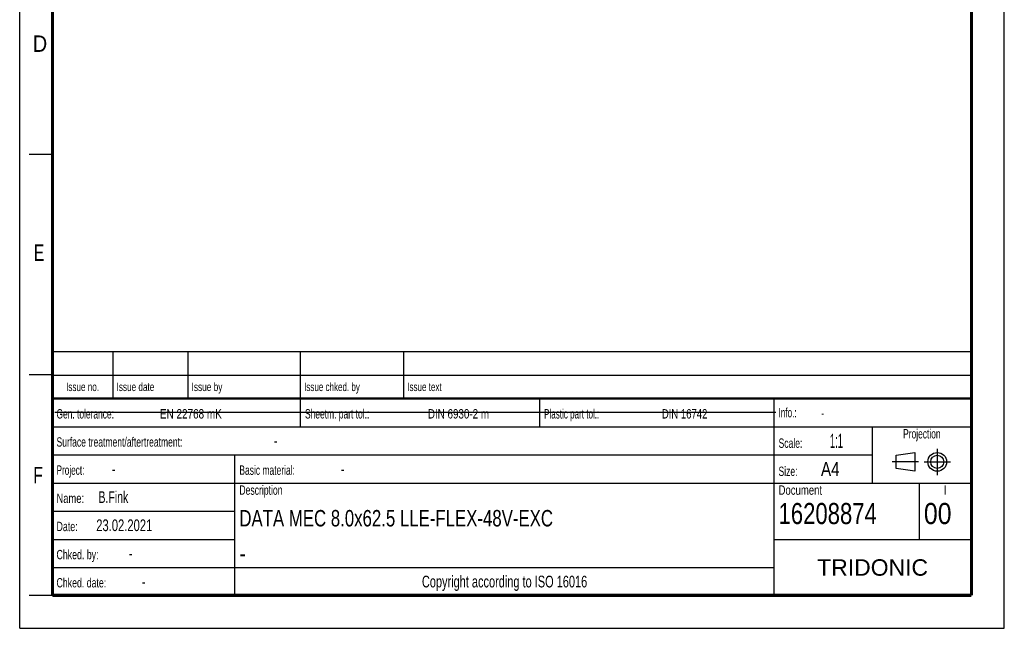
# Model space of a CAD drawing. Header units: millimetres. Extents: x 0 to 210, y 0 to 297.
# Tile 1 of 7: x 0 to 210, y 0 to 130. Entities that reach past the tile are written whole.
import ezdxf
from ezdxf.enums import TextEntityAlignment as Align

# ---------------------------------------------------------------- set-up
doc = ezdxf.new("R2010")
doc.units = ezdxf.units.MM
doc.header["$LTSCALE"] = 19.36
doc.linetypes.add('CENTER', pattern=[0.6, 0.375, -0.075, 0.075, -0.075])
doc.layers.get('0').update_dxf_attribs({"linetype": 'CONTINUOUS'})
doc.layers.add('DEFAULT_1', color=7, linetype='CENTER')
doc.layers.add('Z_NOTICE', color=7, linetype='CONTINUOUS')
doc.styles.get("Standard").update_dxf_attribs({"font": 'txt', "width": 0.7})
doc.styles.add('TEXTSTYLE_2', font='txt', dxfattribs={"width": 0.75})
doc.styles.add('TEXTSTYLE_5', font='arial.ttf')

# ---------------------------------------------------------------- blocks, each defined once
blk = doc.blocks.new('PROJEKTIONSMETHODE_BL0', base_point=(192.31, 35.47))
at = {"color": 2, "linetype": 'CONTINUOUS'}
for p, q in [((186.91, 36.87), (190.91, 37.47)), ((186.91, 34.07), (186.91, 36.87)), ((190.91, 37.47), (190.91, 33.47)), ((190.91, 33.47), (186.91, 34.07))]:
    blk.add_line(p, q, dxfattribs=at)
for radius in [2, 1.4]:
    blk.add_circle((195.71, 35.47), radius, dxfattribs=at)
at = {"layer": 'DEFAULT_1', "color": 2, "linetype": 'CENTER'}
for p, q in [((195.71, 38.27), (195.71, 32.67)), ((191.71, 35.47), (186.11, 35.47)), ((192.91, 35.47), (198.5, 35.47))]:
    blk.add_line(p, q, dxfattribs=at)

msp = doc.modelspace()

# ---------------------------------------------------------------- linework, layer by layer
at = {"color": 2, "linetype": 'CONTINUOUS'}
for p, q in [((0, 0), (0, 297)), ((210, 0), (210, 297)), ((7, 101), (2, 101)), ((6.9136, 48.9602), (6.9136, 58.9602)), ((6.9136, 58.9602), (202.9136, 58.9602)), ((19.9136, 48.9602), (19.9136, 58.9602)), ((35.9136, 48.9602), (35.9136, 58.9602)), ((59.9136, 48.9602), (59.9136, 58.9602)), ((81.9136, 48.9602), (81.9136, 58.9602)), ((202.9136, 48.9602), (202.9136, 58.9602)), ((7, 54), (2, 54)), ((6.9136, 53.9602), (202.9136, 53.9602)), ((6.9135, 6.9601), (6.9135, 48.9601)), ((6.9135, 48.9601), (202.9135, 48.9601)), ((6.9136, 48.9602), (202.9136, 48.9602)), ((59.9135, 42.9601), (59.9135, 48.9601)), ((110.9135, 42.9601), (110.9135, 48.9601)), ((160.9135, 6.9601), (160.9135, 48.9601)), ((202.9135, 6.9601), (202.9135, 48.9601)), ((6.9135, 42.9601), (202.9135, 42.9601)), ((181.9135, 30.9601), (181.9135, 42.9601)), ((6.9135, 36.9601), (181.9135, 36.9601)), ((45.9135, 6.9601), (45.9135, 36.9601)), ((6.9135, 30.9601), (202.9135, 30.9601)), ((191.9135, 18.9601), (191.9135, 30.9601)), ((6.9135, 24.9601), (45.9135, 24.9601)), ((6.9135, 18.9601), (45.9135, 18.9601)), ((160.9135, 18.9601), (202.9135, 18.9601)), ((6.9135, 12.9601), (160.9135, 12.9601)), ((7, 7), (2, 7)), ((6.9135, 6.9601), (202.9135, 6.9601)), ((0, 0), (210, 0))]:
    msp.add_line(p, q, dxfattribs=at)
at = {"color": 7, "linetype": 'CONTINUOUS'}
msp.add_line((7.4681, 46.0424), (161.2681, 46.0424), dxfattribs=at)
for points, const_width in [([(7, 7), (7, 290)], 0.7), ([(203, 7), (203, 290)], 0.7), ([(7, 49), (203, 49)], 0.5), ([(7, 7), (203, 7)], 0.7)]:
    msp.add_lwpolyline(points, dxfattribs=dict(at, const_width=const_width))

# ---------------------------------------------------------------- block references
at = {"color": 2, "linetype": 'CONTINUOUS'}
msp.add_blockref('PROJEKTIONSMETHODE_BL0', (192.3051, 35.4697), dxfattribs=at)

# ---------------------------------------------------------------- texts
at = {"color": 5, "linetype": 'CONTINUOUS', "style": 'TEXTSTYLE_2'}
for s, width, p in [('D', 0.904762, (2.8073, 122.8572)), ('E', 0.714286, (3.0025, 78.3025)), ('F', 0.714286, (2.9222, 30.897))]:
    msp.add_text(s, height=3.5, dxfattribs=dict(at, width=width)).set_placement(p)
at = {"layer": 'Z_NOTICE', "color": 5, "linetype": 'CONTINUOUS', "style": 'TEXTSTYLE_2'}
for s, height, width, p in [('Issue date ', 1.8, 0.725108, (20.6636, 50.5602)), ('Issue by ', 1.8, 0.732804, (36.6636, 50.5602)), ('Issue chked. by', 1.8, 0.711111, (60.6636, 50.5602)), ('Issue text ', 1.8, 0.712121, (82.6636, 50.5602)), ('Gen. tolerance:', 2, 0.669841, (7.851, 44.7101)), ('EN 22768 mK', 2, 0.792208, (29.9106, 44.7101)), ('Sheetm. part tol.:', 2, 0.67328, (60.851, 44.7101)), ('DIN 6930-2 m', 2, 0.78373, (87.0534, 44.7101)), ('Plastic part tol.:', 2, 0.642857, (111.851, 44.7101)), ('DIN 16742', 2, 0.759259, (136.9582, 44.7101)), ('Info.: ', 2, 0.64966, (161.851, 44.9601)), ('Surface treatment/aftertreatment: ', 2, 0.681373, (7.851, 38.7101)), ('Scale:  ', 2, 0.684524, (161.851, 38.4601)), ('1:1', 3, 0.5, (172.8034, 38.4601)), ('-', 2.5, 0.714286, (54.1844, 38.7101)), ('Project: ', 2, 0.656085, (7.851, 32.7101)), ('-', 2.5, 0.714286, (19.6606, 32.7101)), ('Basic material: ', 2, 0.675595, (46.851, 32.7101)), ('-', 2.5, 0.714286, (68.4701, 32.7101)), ('Size: ', 2, 0.678571, (161.851, 32.4601)), (' A4', 3, 0.809524, (169.9939, 32.4601)), ('B.Fink', 2.5, 0.670635, (16.8034, 26.7101)), ('Description', 2, 0.688312, (46.851, 28.4601)), ('Document', 2, 0.761905, (161.851, 28.4601)), ('Name: ', 2, 0.746032, (7.851, 26.7101)), ('16208874', 4.5, 0.782738, (161.851, 22.2101)), ('00', 4.5, 0.880952, (192.851, 22.2101)), ('23.02.2021', 2.5, 0.714286, (16.3272, 20.7101)), ('Date: ', 2, 0.706349, (7.851, 20.7101)), ('Chked. by: ', 2, 0.701299, (7.851, 14.7101)), ('-', 2.5, 0.714286, (23.2796, 14.7101)), ('Chked. date: ', 2, 0.699634, (7.851, 8.7101)), ('-', 2.5, 0.714286, (26.0415, 8.7101))]:
    msp.add_text(s, height=height, dxfattribs=dict(at, width=width)).set_placement(p)
for s, height, width, p in [('Issue no.', 1.8, 0.719577, (13.4136, 50.5602)), ('Projection', 2, 0.671429, (192.4135, 40.4601)), ('I', 2, 0.833333, (197.4135, 28.4601)), ('Copyright according to ISO 16016', 2.5, 0.700149, (103.4135, 8.7101))]:
    msp.add_text(s, height=height, dxfattribs=dict(at, width=width)).set_placement(p, align=Align.CENTER)
at = {"layer": 'Z_NOTICE', "color": 5, "linetype": 'CONTINUOUS', "width": 0.714286}
msp.add_text('-', height=1.8, dxfattribs=at).set_placement((170.9463, 44.9601))
at = {"layer": 'Z_NOTICE', "color": 7, "linetype": 'CONTINUOUS', "style": 'TEXTSTYLE_2'}
for s, width, p in [('DATA MEC 8.0x62.5 LLE-FLEX-48V-EXC', 0.765406, (46.851, 21.7101)), ('-', 0.904762, (46.851, 14.2101))]:
    msp.add_text(s, height=3.5, dxfattribs=dict(at, width=width)).set_placement(p)
at = {"layer": 'Z_NOTICE', "color": 5, "linetype": 'CONTINUOUS', "style": 'TEXTSTYLE_5'}
msp.add_text('TRIDONIC', height=3.5, dxfattribs=at).set_placement((181.9135, 11.2101), align=Align.CENTER)

doc.saveas('drawing.dxf')
